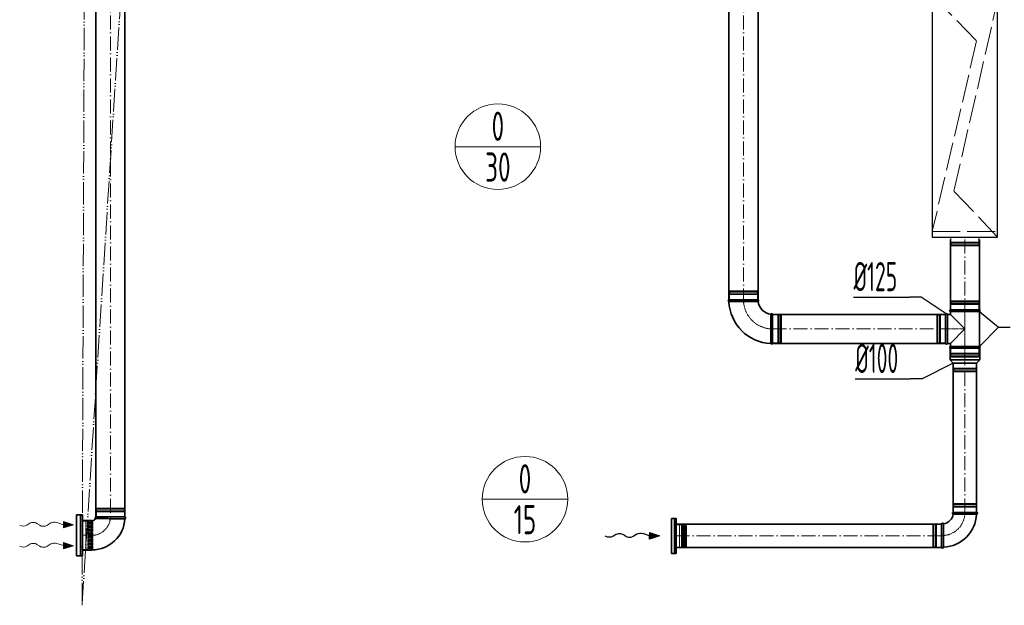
# Model space of a CAD drawing. Header units: millimetres. Extents: x -20688 to 44066, y -7315 to 67290.
# Tile 19 of 75: x 15384 to 19607, y 12968 to 15479. Entities that reach past the tile are written whole.
import ezdxf
from ezdxf.enums import TextEntityAlignment as Align

# ---------------------------------------------------------------- set-up
doc = ezdxf.new("R2010")
doc.units = ezdxf.units.MM
for name, pattern in [('ACAD_ISO02W100', [15, 12, -3]), ('ACAD_ISO05W100', [33, 24, -3, 0, -3, 0, -3]), ('ACAD_ISO10W100', [18, 12, -3, 0, -3]), ('phl_thick', [0])]:
    doc.linetypes.add(name, pattern=pattern)
for name, color, linetype, lineweight in [('VZT_05 ETA (ODVOD) - OBRYS', 6, 'Continuous', 35), ('VZT_06 ETA (ODVOD) - OSA', 6, 'ACAD_ISO10W100', 5), ('VZT_21 ZAŘÍZENÍ - OBRYS', 1, 'Continuous', 30), ('VZT_22 ZAŘÍZENÍ - DETAIL', 8, 'Continuous', 5), ('VZT_30 DISTRIBUČNÍ PRVKY - OBRYS', 1, 'Continuous', 35), ('VZT_33 DISTRIBUČNÍ PRVKY - SKRYTÉ', 8, 'ACAD_ISO02W100', 5), ('VZT_50 POPIS - OBECNE', 7, 'Continuous', 13), ('VZT_52 POPIS - DISTRIBUCE', 7, 'Continuous', 5), ('VZT_60_KOTY - DIMENZE', 7, 'Continuous', 5), ('VZT_POŽADAVKY NA STAVBU - PODHLEDY', 4, 'ACAD_ISO05W100', 5)]:
    doc.layers.add(name, color=color, linetype=linetype, lineweight=lineweight)
doc.layers.add('VZT_07 ETA (ODVOD) - NETISK', color=8, linetype='ACAD_ISO02W100', lineweight=5, plot=False)
doc.styles.add('EVORA_125', font='isocp.shx', dxfattribs={"width": 0.6, "height": 125})
doc.styles.add('JS', font='isocp.shx', dxfattribs={"width": 0.6, "height": 125})

msp = doc.modelspace()

# ---------------------------------------------------------------- linework, layer by layer
at = {"color": 0, "lineweight": 13}
for p, q in [((15426.8, 13319.6), (15413.9, 13311.4)), ((15469.7, 13311.2), (15457.8, 13319.2)), ((15517.2, 13321.2), (15500.7, 13310.8)), ((15571.3, 13313.8), (15542.7, 13323.5)), ((15571.1, 13299.8), (15571.3, 13313.8)), ((15614.3, 13313.2), (15571.1, 13299.8)), ((15571.5, 13327.7), (15571.3, 13313.8)), ((15571.5, 13327.7), (15614.3, 13313.2)), ((15426.8, 13229.6), (15413.9, 13221.4)), ((15469.7, 13221.2), (15457.8, 13229.2)), ((15517.2, 13231.2), (15500.7, 13220.8)), ((15571.3, 13223.8), (15542.7, 13233.5)), ((15571.1, 13209.8), (15571.3, 13223.8)), ((15614.3, 13223.2), (15571.1, 13209.8)), ((15571.5, 13237.7), (15571.3, 13223.8)), ((15571.5, 13237.7), (15614.3, 13223.2))]:
    msp.add_line(p, q, dxfattribs=at)
at = {"color": 8, "lineweight": 5}
for points in [[(15652.7, 13329.2), (15652.7, 13207.2)], [(18198.8, 13313.8), (18213.8, 13313.8), (18213.8, 13216.8), (18198.8, 13216.8)], [(18198.8, 13313.8), (18198.8, 13216.8)], [(18221.7, 13312.8), (18221.7, 13265.3)], [(18224.4, 13310.9), (18224.4, 13265.3)], [(18228, 13309.2), (18228, 13265.3)], [(18239.7, 13310), (18239.7, 13265.3)], [(18239.9, 13309), (18243.8, 13310.5), (18243.8, 13265.3)], [(18221.7, 13217.8), (18221.7, 13265.3)], [(18224.4, 13219.8), (18224.4, 13265.3)], [(18228, 13221.4), (18228, 13265.3)], [(18239.7, 13220.6), (18239.7, 13265.3)], [(18239.9, 13221.6), (18243.8, 13220.1), (18243.8, 13265.3)]]:
    msp.add_lwpolyline(points, dxfattribs=at)
for points in [[(18213.8, 13312.8), (18221.7, 13312.8, -0.291473), (18224.1, 13311.3, -0.291473)], [(18233.7, 13317.4), (18232.3, 13311.5, 0.058981), (18232.2, 13310.9), (18232.2, 13265.3)], [(18233.7, 13317.4), (18235.1, 13311.7, -0.060863), (18235.2, 13311.1), (18235.2, 13265.3)], [(18233.7, 13213.2), (18232.3, 13219.1, -0.058981), (18232.2, 13219.8), (18232.2, 13265.3)], [(18233.7, 13213.2), (18235.1, 13218.9, 0.060863), (18235.2, 13219.6), (18235.2, 13265.3)], [(18213.8, 13217.8), (18221.7, 13217.8, 0.291473), (18224.1, 13219.3, 0.291473)]]:
    msp.add_lwpolyline(points, format="xyb", dxfattribs=at)
for centre, radius, start, end in [((18227.6, 13313.1), 3.88, 207.4993, 276.6735), ((18234.4, 13301), 10.5, 59.7176, 127.8378), ((18227.6, 13217.6), 3.88, 83.3265, 152.5007), ((18234.4, 13229.7), 10.5, 232.1622, 300.2824)]:
    msp.add_arc(centre, radius, start, end, dxfattribs=at)
at = {"color": 0, "lineweight": 13, "extrusion": (0, 0, -1)}
for centre, start_param, end_param in [((15398.5, 13321), 0.766537, 2.320574), ((15442.2, 13310.1), 3.908129, 5.516649), ((15485.4, 13320.3), 0.766537, 2.375056), ((15532.6, 13311.7), 3.908129, 5.191299), ((15398.5, 13231), 0.766537, 2.320574), ((15442.2, 13220.1), 3.908129, 5.516649), ((15485.4, 13230.3), 0.766537, 2.375056), ((15532.6, 13221.7), 3.908129, 5.191299)]:
    msp.add_ellipse(centre, major_axis=(21.5, -0.3), ratio=0.625, start_param=start_param, end_param=end_param, dxfattribs=at)
at = {"color": 0, "lineweight": 13}
for points in [[(15571.5, 13327.7), (15571.1, 13299.8), (15614.3, 13313.2)], [(15571.5, 13237.7), (15571.1, 13209.8), (15614.3, 13223.2)]]:
    msp.add_solid(points, dxfattribs=at)
at = {"layer": 'VZT_05 ETA (ODVOD) - OBRYS'}
for p, q in [((18550.6, 14278), (18425.6, 14278)), ((19375.5, 14235.5), (19500.5, 14235.5)), ((18613.1, 14090.5), (18613.1, 14215.5)), ((19355, 14090.5), (19355, 14215.5)), ((19362.7, 14090.5), (19362.7, 14215.5)), ((19362.7, 14215.5), (19375.5, 14215.5)), ((19375.5, 14227.9), (19500.5, 14227.9)), ((19375.5, 14227.9), (19375.5, 14215.5)), ((19375.5, 14215.5), (19438, 14153)), ((19500.5, 14227.9), (19500.5, 14078.2)), ((19438, 14153), (19375.5, 14090.5)), ((19362.7, 14090.5), (19375.5, 14090.5)), ((19374.5, 14070.5), (19501.5, 14070.5)), ((19374.5, 14070.5), (19374.5, 14020)), ((19375.5, 14090.5), (19375.5, 14078.2)), ((19375.5, 14078.2), (19500.5, 14078.2)), ((19500.5, 14070.5), (19375.5, 14070.5)), ((19501.5, 14070.5), (19501.5, 14020)), ((19374.5, 14020), (19501.5, 14020)), ((19388, 14006.5), (19374.5, 14020)), ((19388, 14006.5), (19488, 14006.5)), ((19488, 14006.5), (19501.5, 14020)), ((15710.2, 13347.2), (15835.2, 13347.2)), ((19388, 13366.6), (19488, 13366.6)), ((19488, 13358.6), (19437.9, 13358.6)), ((15652.7, 13204.7), (15652.7, 13331.7)), ((15692.7, 13331.7), (15652.7, 13331.7)), ((15693.7, 13205.7), (15693.7, 13330.7)), ((19338, 13216.6), (19338, 13316.6)), ((19346, 13216.6), (19346, 13266.8)), ((15692.7, 13204.7), (15652.7, 13204.7))]:
    msp.add_line(p, q, dxfattribs=at)
for points in [[(15710.2, 13347.2), (15710.2, 16128.2)], [(15835.2, 13347.2), (15835.2, 16128.2)], [(18425.6, 14278), (18425.6, 16128.2)], [(18550.6, 14278), (18550.6, 16128.2)], [(19375.5, 14235.5), (19375.5, 14536)], [(19500.5, 14235.5), (19500.5, 14536)], [(19355, 14215.5), (18613.1, 14215.5)], [(19355, 14090.5), (18613.1, 14090.5)], [(19388, 14006.5), (19388, 13366.6)], [(19488, 14006.5), (19488, 13366.6)], [(18198.8, 13316.6), (19338, 13316.6)], [(18198.8, 13216.6), (19338, 13216.6)]]:
    msp.add_lwpolyline(points, dxfattribs=at)
for centre, radius, start, end in [((18427.2, 14274.2), 4.17, 113.4678, 248.8928), ((18548.9, 14274.2), 4.17, 300.2981, 66.5322), ((18613.1, 14278), 187.5, 182.3607, 267.6393), ((18613.1, 14278), 62.5, 186.8302, 263.1698), ((19377.2, 14231.7), 4.17, 113.4678, 246.5322), ((19498.9, 14231.7), 4.17, 293.4678, 66.5322), ((18609.2, 14213.9), 4.17, 23.4678, 149.7019), ((19358.9, 14213.9), 4.17, 23.4678, 156.5322), ((18609.2, 14092.2), 4.17, 201.1072, 336.5322), ((19358.9, 14092.2), 4.17, 203.4678, 336.5322), ((19377.2, 14074.4), 4.17, 113.4678, 246.5322), ((19498.9, 14074.4), 4.17, 293.4678, 66.5322), ((15711.9, 13343.3), 4.17, 113.4678, 222.7229), ((15833.6, 13343.3), 4.17, 290.3309, 66.5322), ((19338, 13366.6), 50, 279.1478, 350.8522), ((19338, 13366.6), 150, 273.0572, 356.9428), ((19388, 13362.6), 4, 90, 260.8522), ((19488, 13362.6), 4, 270, 90), ((15692.7, 13330.7), 1, 0, 90), ((15693.7, 13347.2), 16.5, 270, 336.1907), ((15693.7, 13347.2), 141.5, 270, 356.8631), ((19342, 13316.6), 4, 9.1478, 180), ((15692.7, 13205.7), 1, 270, 0), ((19342, 13216.6), 4, 180, 0)]:
    msp.add_arc(centre, radius, start, end, dxfattribs=at)
for points, knots in [([(18551, 14270.6), (18551, 14270.6), (18549.4, 14270.6), (18543.3, 14270.5), (18538.8, 14270.5), (18527.4, 14270.5), (18520.6, 14270.4), (18505.6, 14270.4), (18497.5, 14270.4), (18481.2, 14270.4), (18473.1, 14270.4), (18457.9, 14270.3), (18450.9, 14270.3), (18439.2, 14270.3), (18434.4, 14270.3), (18427.8, 14270.3), (18426, 14270.3), (18425.7, 14270.3), (18425.7, 14270.3), (18425.7, 14270.3)], [0, 0, 0, 0, 24.235852, 24.235852, 48.531845, 48.531845, 73.024415, 73.024415, 97.570898, 97.570898, 122.078339, 122.078339, 146.53579, 146.53579, 170.957495, 170.957495, 195.359468, 195.359468, 197.168246, 197.168246, 197.168246, 197.168246]), ([(18605.6, 14216), (18605.6, 14216), (18605.6, 14215.9), (18605.6, 14215.6), (18605.6, 14215.3), (18605.6, 14214.2), (18605.6, 14213.4), (18605.6, 14210.3), (18605.6, 14207.2), (18605.5, 14198.2), (18605.5, 14192.1), (18605.5, 14177.9), (18605.4, 14170.1), (18605.4, 14153.9), (18605.4, 14145.7), (18605.4, 14129.8), (18605.4, 14122.3), (18605.4, 14109.2), (18605.4, 14103.6), (18605.4, 14096.6), (18605.3, 14094.5), (18605.3, 14091.5), (18605.3, 14090.7), (18605.3, 14090.7)], [197.067977, 197.067977, 197.067977, 197.067977, 201.792196, 201.792196, 209.190204, 209.190204, 218.040239, 218.040239, 237.760854, 237.760854, 262.206108, 262.206108, 286.831239, 286.831239, 311.323072, 311.323072, 335.946087, 335.946087, 360.704397, 360.704397, 377.088273, 377.088273, 394.105327, 394.105327, 394.105327, 394.105327]), ([(19387.4, 13358.7), (19387.4, 13358.7), (19388.5, 13358.7), (19393, 13358.7), (19396.5, 13358.7), (19405.4, 13358.7), (19410.7, 13358.6), (19422.7, 13358.6), (19429.1, 13358.6), (19436.4, 13358.6), (19437.2, 13358.6), (19437.9, 13358.6)], [157.874915, 157.874915, 157.874915, 157.874915, 176.103874, 176.103874, 195.460379, 195.460379, 215.101284, 215.101284, 234.82164, 234.82164, 237.034743, 237.034743, 237.034743, 237.034743]), ([(15708.8, 13340.5), (15708.8, 13340.5), (15709.2, 13340.5), (15711.3, 13340.3), (15713.5, 13340.2), (15719.7, 13340), (15723.7, 13339.9), (15734.5, 13339.7), (15741.7, 13339.7), (15757.4, 13339.6), (15765.7, 13339.5), (15782.3, 13339.5), (15790.4, 13339.5), (15805.4, 13339.5), (15812.1, 13339.5), (15823.4, 13339.4), (15827.8, 13339.4), (15833.6, 13339.4), (15835, 13339.4), (15835, 13339.4)], [197.702813, 197.702813, 197.702813, 197.702813, 209.733369, 209.733369, 228.63381, 228.63381, 247.962689, 247.962689, 273.396832, 273.396832, 298.447199, 298.447199, 323.101867, 323.101867, 347.591906, 347.591906, 372.010558, 372.010558, 395.3015, 395.3015, 395.3015, 395.3015]), ([(19346, 13266.8), (19346, 13273.2), (19346, 13279.5), (19346, 13291.5), (19346, 13297.1), (19346, 13306.6), (19346, 13310.4), (19346, 13315.7), (19346, 13317.1), (19346, 13317.3), (19346, 13317.3), (19346, 13317.3)], [78.71119, 78.71119, 78.71119, 78.71119, 97.804615, 97.804615, 117.523893, 117.523893, 137.264303, 137.264303, 156.831737, 156.831737, 157.874915, 157.874915, 157.874915, 157.874915])]:
    msp.add_open_spline(points, degree=3, knots=knots, dxfattribs=at)
at = {"layer": 'VZT_06 ETA (ODVOD) - OSA', "ltscale": 5}
for points in [[(15772.7, 16128.2), (15772.7, 13347.2)], [(18488.1, 16128.2), (18488.1, 14278)], [(19438, 14536), (19438, 14235.5)], [(18613.1, 14153), (19355, 14153)], [(19438, 13366.6), (19438, 14006.5)], [(19338, 13266.6), (18198.8, 13266.6)]]:
    msp.add_lwpolyline(points, dxfattribs=at)
at = {"layer": 'VZT_06 ETA (ODVOD) - OSA', "ltscale": 0.3}
for points in [[(18488.1, 14278), (18488.1, 14278, 0.414214), (18613.1, 14153), (18613.1, 14153)], [(15652.7, 13268.2), (15693.7, 13268.2, 0.414214), (15772.7, 13347.2), (15772.7, 13347.2)], [(19438, 13366.6), (19438, 13366.6, -0.414214), (19338, 13266.6), (19338, 13266.6)]]:
    msp.add_lwpolyline(points, format="xyb", dxfattribs=at)
for points in [[(19355, 14153), (19438, 14153)], [(19438, 14070.5), (19438, 14006.5)]]:
    msp.add_lwpolyline(points, dxfattribs=at)
at = {"layer": 'VZT_07 ETA (ODVOD) - NETISK', "ltscale": 0.4}
for p, q in [((19378, 14547), (19378, 14525)), ((19498, 14547), (19498, 14525)), ((19499, 14521.5), (19377, 14521.5)), ((19377, 14521.5), (19377, 14521)), ((19499, 14521), (19377, 14521)), ((19499, 14514), (19377, 14514)), ((19377, 14514), (19377, 14513.5)), ((19499, 14513.5), (19377, 14513.5)), ((19498, 14525), (19378, 14525)), ((19498, 14513), (19378, 14513)), ((19378, 14513), (19378, 14509)), ((19498, 14509), (19378, 14509)), ((19379, 14525), (19379, 14521.5)), ((19379, 14521), (19379, 14514)), ((19379, 14513.5), (19379, 14513)), ((19497, 14525), (19497, 14521.5)), ((19497, 14521), (19497, 14514)), ((19497, 14513.5), (19497, 14513)), ((19498, 14513), (19498, 14509)), ((19499, 14521.5), (19499, 14521)), ((19499, 14514), (19499, 14513.5)), ((18549.1, 14311.5), (18427.1, 14311.5)), ((18427.1, 14311), (18427.1, 14311.5)), ((18549.1, 14311), (18427.1, 14311)), ((18549.1, 14304), (18427.1, 14304)), ((18427.1, 14303.5), (18427.1, 14304)), ((18549.1, 14303.5), (18427.1, 14303.5)), ((18548.1, 14316), (18428.1, 14316)), ((18428.1, 14312), (18428.1, 14316)), ((18548.1, 14312), (18428.1, 14312)), ((18548.1, 14300), (18428.1, 14300)), ((18428.1, 14278), (18428.1, 14300)), ((18429.1, 14311.5), (18429.1, 14312)), ((18429.1, 14304), (18429.1, 14311)), ((18429.1, 14300), (18429.1, 14303.5)), ((18547.1, 14311.5), (18547.1, 14312)), ((18547.1, 14304), (18547.1, 14311)), ((18547.1, 14300), (18547.1, 14303.5)), ((18548.1, 14312), (18548.1, 14316)), ((18548.1, 14278), (18548.1, 14300)), ((18549.1, 14311), (18549.1, 14311.5)), ((18549.1, 14303.5), (18549.1, 14304)), ((19377, 14269), (19499, 14269)), ((19377, 14268.5), (19377, 14269)), ((19377, 14268.5), (19499, 14268.5)), ((19377, 14261.5), (19499, 14261.5)), ((19377, 14261), (19377, 14261.5)), ((19377, 14261), (19499, 14261)), ((19378, 14273.5), (19498, 14273.5)), ((19378, 14269.5), (19378, 14273.5)), ((19378, 14269.5), (19498, 14269.5)), ((19378, 14257.5), (19498, 14257.5)), ((19378, 14235.5), (19378, 14257.5)), ((19379, 14269), (19379, 14269.5)), ((19379, 14261.5), (19379, 14268.5)), ((19379, 14257.5), (19379, 14261)), ((19497, 14269), (19497, 14269.5)), ((19497, 14261.5), (19497, 14268.5)), ((19497, 14257.5), (19497, 14261)), ((19498, 14269.5), (19498, 14273.5)), ((19498, 14235.5), (19498, 14257.5)), ((19499, 14268.5), (19499, 14269)), ((19499, 14261), (19499, 14261.5)), ((18613.1, 14213), (18635.1, 14213)), ((18635.1, 14093), (18635.1, 14213)), ((18635.1, 14212), (18638.6, 14212)), ((18638.6, 14092), (18638.6, 14214)), ((18638.6, 14214), (18639.1, 14214)), ((18639.1, 14092), (18639.1, 14214)), ((18639.1, 14212), (18646.1, 14212)), ((18646.1, 14092), (18646.1, 14214)), ((18646.1, 14214), (18646.6, 14214)), ((18646.6, 14092), (18646.6, 14214)), ((18646.6, 14212), (18647.1, 14212)), ((18647.1, 14093), (18647.1, 14213)), ((18647.1, 14213), (18651.1, 14213)), ((18651.1, 14093), (18651.1, 14213)), ((19317, 14093), (19317, 14213)), ((19321, 14213), (19317, 14213)), ((19321, 14093), (19321, 14213)), ((19321.5, 14212), (19321, 14212)), ((19321.5, 14092), (19321.5, 14214)), ((19322, 14214), (19321.5, 14214)), ((19322, 14092), (19322, 14214)), ((19329, 14212), (19322, 14212)), ((19329, 14092), (19329, 14214)), ((19329.5, 14214), (19329, 14214)), ((19329.5, 14092), (19329.5, 14214)), ((19333, 14212), (19329.5, 14212)), ((19333, 14093), (19333, 14213)), ((19355, 14213), (19333, 14213)), ((18613.1, 14093), (18635.1, 14093)), ((18635.1, 14094), (18638.6, 14094)), ((18638.6, 14092), (18639.1, 14092)), ((18639.1, 14094), (18646.1, 14094)), ((18646.1, 14092), (18646.6, 14092)), ((18646.6, 14094), (18647.1, 14094)), ((18647.1, 14093), (18651.1, 14093)), ((19321, 14093), (19317, 14093)), ((19321.5, 14094), (19321, 14094)), ((19322, 14092), (19321.5, 14092)), ((19329, 14094), (19322, 14094)), ((19329.5, 14092), (19329, 14092)), ((19333, 14094), (19329.5, 14094)), ((19355, 14093), (19333, 14093)), ((19378, 14048.5), (19378, 14070.5)), ((19498, 14048.5), (19498, 14070.5)), ((19377, 14045), (19499, 14045)), ((19377, 14044.5), (19377, 14045)), ((19377, 14044.5), (19499, 14044.5)), ((19377, 14037.5), (19499, 14037.5)), ((19377, 14037), (19377, 14037.5)), ((19377, 14037), (19499, 14037)), ((19378, 14048.5), (19498, 14048.5)), ((19378, 14036.5), (19498, 14036.5)), ((19378, 14032.5), (19378, 14036.5)), ((19378, 14032.5), (19498, 14032.5)), ((19379, 14045), (19379, 14048.5)), ((19379, 14037.5), (19379, 14044.5)), ((19379, 14036.5), (19379, 14037)), ((19497, 14045), (19497, 14048.5)), ((19497, 14037.5), (19497, 14044.5)), ((19497, 14036.5), (19497, 14037)), ((19498, 14032.5), (19498, 14036.5)), ((19499, 14044.5), (19499, 14045)), ((19499, 14037), (19499, 14037.5)), ((19488, 13981), (19388, 13981)), ((19388, 13980.5), (19388, 13981)), ((19488, 13980.5), (19388, 13980.5)), ((19389, 13984.5), (19389, 14006.5)), ((19487, 13984.5), (19389, 13984.5)), ((19390, 13981), (19390, 13984.5)), ((19390, 13973.5), (19390, 13980.5)), ((19486, 13981), (19486, 13984.5)), ((19486, 13973.5), (19486, 13980.5)), ((19487, 13984.5), (19487, 14006.5)), ((19488, 13980.5), (19488, 13981)), ((19488, 13973.5), (19388, 13973.5)), ((19388, 13973), (19388, 13973.5)), ((19488, 13973), (19388, 13973)), ((19487, 13972.5), (19389, 13972.5)), ((19389, 13968.5), (19389, 13972.5)), ((19487, 13968.5), (19389, 13968.5)), ((19390, 13972.5), (19390, 13973)), ((19486, 13972.5), (19486, 13973)), ((19487, 13968.5), (19487, 13972.5)), ((19488, 13973), (19488, 13973.5)), ((19488, 13400.1), (19388, 13400.1)), ((19388, 13400.1), (19388, 13399.6)), ((19488, 13399.6), (19388, 13399.6)), ((19488, 13392.6), (19388, 13392.6)), ((19388, 13392.6), (19388, 13392.1)), ((19488, 13392.1), (19388, 13392.1)), ((19487, 13404.6), (19389, 13404.6)), ((19389, 13404.6), (19389, 13400.6)), ((19487, 13400.6), (19389, 13400.6)), ((19487, 13388.6), (19389, 13388.6)), ((19389, 13388.6), (19389, 13366.6)), ((19390, 13400.6), (19390, 13400.1)), ((19390, 13399.6), (19390, 13392.6)), ((19390, 13392.1), (19390, 13388.6)), ((19486, 13400.6), (19486, 13400.1)), ((19486, 13399.6), (19486, 13392.6)), ((19486, 13392.1), (19486, 13388.6)), ((19487, 13404.6), (19487, 13400.6)), ((19487, 13388.6), (19487, 13366.6)), ((19488, 13400.1), (19488, 13399.6)), ((19488, 13392.6), (19488, 13392.1)), ((15711.7, 13380.7), (15833.7, 13380.7)), ((15711.7, 13380.2), (15711.7, 13380.7)), ((15711.7, 13380.2), (15833.7, 13380.2)), ((15711.7, 13373.2), (15833.7, 13373.2)), ((15711.7, 13372.7), (15711.7, 13373.2)), ((15711.7, 13372.7), (15833.7, 13372.7)), ((15712.7, 13385.2), (15832.7, 13385.2)), ((15712.7, 13381.2), (15712.7, 13385.2)), ((15712.7, 13381.2), (15832.7, 13381.2)), ((15712.7, 13369.2), (15832.7, 13369.2)), ((15712.7, 13347.2), (15712.7, 13369.2)), ((15713.7, 13380.7), (15713.7, 13381.2)), ((15713.7, 13373.2), (15713.7, 13380.2)), ((15713.7, 13369.2), (15713.7, 13372.7)), ((15831.7, 13380.7), (15831.7, 13381.2)), ((15831.7, 13373.2), (15831.7, 13380.2)), ((15831.7, 13369.2), (15831.7, 13372.7)), ((15832.7, 13381.2), (15832.7, 13385.2)), ((15832.7, 13347.2), (15832.7, 13369.2)), ((15833.7, 13380.2), (15833.7, 13380.7)), ((15833.7, 13372.7), (15833.7, 13373.2)), ((19300, 13217.6), (19300, 13315.6)), ((19304, 13315.6), (19300, 13315.6)), ((19304, 13217.6), (19304, 13315.6)), ((19304.5, 13314.6), (19304, 13314.6)), ((19304.5, 13216.6), (19304.5, 13316.6)), ((19305, 13316.6), (19304.5, 13316.6)), ((19305, 13216.6), (19305, 13316.6)), ((19312, 13314.6), (19305, 13314.6)), ((19312, 13216.6), (19312, 13316.6)), ((19312.5, 13316.6), (19312, 13316.6)), ((19312.5, 13216.6), (19312.5, 13316.6)), ((19316, 13314.6), (19312.5, 13314.6)), ((19316, 13217.6), (19316, 13315.6)), ((19338, 13315.6), (19316, 13315.6)), ((19304.5, 13218.6), (19304, 13218.6)), ((19312, 13218.6), (19305, 13218.6)), ((19316, 13218.6), (19312.5, 13218.6)), ((19304, 13217.6), (19300, 13217.6)), ((19305, 13216.6), (19304.5, 13216.6)), ((19312.5, 13216.6), (19312, 13216.6)), ((19338, 13217.6), (19316, 13217.6))]:
    msp.add_line(p, q, dxfattribs=at)
msp.add_lwpolyline([(19438, 14235.5), (19438, 14070.5)], dxfattribs=at)
at = {"layer": 'VZT_21 ZAŘÍZENÍ - OBRYS'}
msp.add_lwpolyline([(19578, 14547), (19578, 16047), (19298, 16047), (19298, 14547)], close=True, dxfattribs=at)
at = {"layer": 'VZT_22 ZAŘÍZENÍ - DETAIL', "linetype": 'ACAD_ISO02W100', "lineweight": 5, "ltscale": 10}
for points in [[(19298, 15583.2), (19488.1, 15388.6), (19298, 14571)], [(19578, 14547), (19390.8, 14744.4), (19578, 15562.7)], [(19298, 14571), (19578, 14571)]]:
    msp.add_lwpolyline(points, dxfattribs=at)
at = {"layer": 'VZT_30 DISTRIBUČNÍ PRVKY - OBRYS'}
for points in [[(15627.7, 13355.7), (15627.7, 13180.7), (15652.7, 13180.7), (15652.7, 13355.7)], [(18178.8, 13340.3), (18178.8, 13190.3), (18198.8, 13190.3), (18198.8, 13340.3)]]:
    msp.add_lwpolyline(points, close=True, dxfattribs=at)
for points in [[(15644.8, 13180.7), (15644.8, 13355.7)], [(18192.1, 13190.3), (18192.1, 13340.3)]]:
    msp.add_lwpolyline(points, dxfattribs=at)
at = {"layer": 'VZT_33 DISTRIBUČNÍ PRVKY - SKRYTÉ'}
for points in [[(15652.7, 13329.2), (15667.7, 13329.2), (15667.7, 13207.2), (15652.7, 13207.2)], [(15675.6, 13328.2), (15675.6, 13268.2)], [(15678.2, 13326.2), (15678.2, 13268.2)], [(15681.9, 13324.6), (15681.9, 13268.2)], [(15693.6, 13325.4), (15693.6, 13268.2)], [(15693.8, 13324.4), (15697.7, 13325.8), (15697.7, 13268.2)], [(15675.6, 13208.2), (15675.6, 13268.2)], [(15678.2, 13210.1), (15678.2, 13268.2)], [(15681.9, 13211.8), (15681.9, 13268.2)], [(15693.6, 13211), (15693.6, 13268.2)], [(15693.8, 13211.9), (15697.7, 13210.5), (15697.7, 13268.2)]]:
    msp.add_lwpolyline(points, dxfattribs=at)
for points in [[(15667.7, 13328.2), (15675.6, 13328.2, -0.291473), (15678, 13326.6, -0.291473)], [(15687.6, 13332.8), (15686.2, 13326.9, 0.058981), (15686.1, 13326.2), (15686.1, 13268.2)], [(15687.6, 13332.8), (15689, 13327.1, -0.060863), (15689.1, 13326.4), (15689.1, 13268.2)], [(15687.6, 13203.6), (15686.2, 13209.5, -0.058981), (15686.1, 13210.1), (15686.1, 13268.2)], [(15687.6, 13203.6), (15689, 13209.3, 0.060863), (15689.1, 13209.9), (15689.1, 13268.2)], [(15667.7, 13208.2), (15675.6, 13208.2, 0.291473), (15678, 13209.7, 0.291473)]]:
    msp.add_lwpolyline(points, format="xyb", dxfattribs=at)
for centre, radius, start, end in [((15681.4, 13328.4), 3.88, 207.4993, 276.6735), ((15688.3, 13316.3), 10.5, 59.7176, 127.8378), ((15681.4, 13207.9), 3.88, 83.3265, 152.5007), ((15688.3, 13220), 10.5, 232.1622, 300.2824)]:
    msp.add_arc(centre, radius, start, end, dxfattribs=at)
at = {"layer": 'VZT_50 POPIS - OBECNE'}
msp.add_line((17897.5, 13263.5), (17894.4, 13265.3), dxfattribs=at)
at = {"layer": 'VZT_50 POPIS - OBECNE', "color": 0, "lineweight": -2}
for p, q in [((17940.6, 13271.7), (17927.7, 13263.6)), ((17983.5, 13263.4), (17971.6, 13271.3)), ((18031, 13273.3), (18014.5, 13262.9)), ((18085.1, 13265.9), (18056.5, 13275.6)), ((18084.9, 13251.9), (18085.1, 13265.9)), ((18128.1, 13265.3), (18084.9, 13251.9)), ((18085.3, 13279.8), (18085.1, 13265.9)), ((18085.3, 13279.8), (18128.1, 13265.3))]:
    msp.add_line(p, q, dxfattribs=at)
at = {"layer": 'VZT_50 POPIS - OBECNE', "color": 0, "lineweight": -2, "extrusion": (0, 0, -1)}
for centre, start_param, end_param in [((17912.3, 13273.1), 0.766537, 2.320574), ((17956, 13262.2), 3.908129, 5.516649), ((17999.1, 13272.5), 0.766537, 2.375056), ((18046.4, 13263.8), 3.908129, 5.191299)]:
    msp.add_ellipse(centre, major_axis=(21.5, -0.3), ratio=0.625, start_param=start_param, end_param=end_param, dxfattribs=at)
at = {"layer": 'VZT_50 POPIS - OBECNE', "color": 0, "lineweight": -2}
msp.add_solid([(18085.3, 13279.8), (18084.9, 13251.9), (18128.1, 13265.3)], dxfattribs=at)
at = {"layer": 'VZT_52 POPIS - DISTRIBUCE'}
for p, q in [((17251.2, 14934.5), (17618, 14934.5)), ((17367.6, 13422.9), (17734.3, 13422.9))]:
    msp.add_line(p, q, dxfattribs=at)
for centre in [(17434.6, 14934.5), (17550.9, 13422.9)]:
    msp.add_circle(centre, 183.4, dxfattribs=at)
at = {"layer": 'VZT_60_KOTY - DIMENZE', "linetype": 'ByBlock', "lineweight": -2}
for p, q in [((19250.7, 14289.9), (19200.7, 14289.9)), ((19581.8, 14161.3), (19631.8, 14161.3)), ((19255, 13939.2), (19205, 13939.2))]:
    msp.add_line(p, q, dxfattribs=at)
at = {"layer": 'VZT_60_KOTY - DIMENZE', "linetype": 'ByBlock', "lineweight": -2, "elevation": 0}
for points in [[(18960.1, 14289.9), (19200.7, 14289.9)], [(19361.7, 14215.5), (19250.7, 14289.9)], [(19250.7, 14289.9), (19250.7, 14289.9)], [(19250.7, 14289.9), (19250.7, 14289.9)], [(19500.5, 14227.9), (19581.8, 14161.3)], [(19500.5, 14078.2), (19581.8, 14161.3)]]:
    msp.add_lwpolyline(points, dxfattribs=at)
at = {"layer": 'VZT_60_KOTY - DIMENZE', "linetype": 'ByBlock', "lineweight": -2}
for points in [[(19388, 14006.5), (19255, 13939.2)], [(18967.4, 13939.2), (19205, 13939.2)], [(19255, 13939.2), (19255, 13939.2)], [(19255, 13939.2), (19255, 13939.2)]]:
    msp.add_lwpolyline(points, dxfattribs=at)
at = {"layer": 'VZT_POŽADAVKY NA STAVBU - PODHLEDY', "ltscale": 4}
for p, q in [((15651.4, 12968.1), (15666.3, 17161.3)), ((15918.2, 17160.8), (15651.4, 12968.1))]:
    msp.add_line(p, q, dxfattribs=at)

# ---------------------------------------------------------------- texts
at = {"layer": 'VZT_52 POPIS - DISTRIBUCE', "ltscale": 50, "style": 'JS', "width": 0.7}
for s, p in [('0', (17434.6, 15022)), ('30', (17434.6, 14847)), ('0', (17550.9, 13510.4)), ('15', (17550.9, 13335.4))]:
    msp.add_text(s, height=125, dxfattribs=at).set_placement(p, align=Align.MIDDLE_CENTER)
at = {"layer": 'VZT_60_KOTY - DIMENZE', "linetype": 'phl_thick', "char_height": 125, "style": 'EVORA_125'}
for s, insert, attachment_point in [('%%C125', (18960.1, 14439.9), 1), ('%%C125', (19872.4, 14311.3), 3), ('%%C100', (18967.4, 14089.2), 1)]:
    msp.add_mtext(s, dxfattribs=dict(at, insert=insert, attachment_point=attachment_point))

doc.saveas('drawing.dxf')
